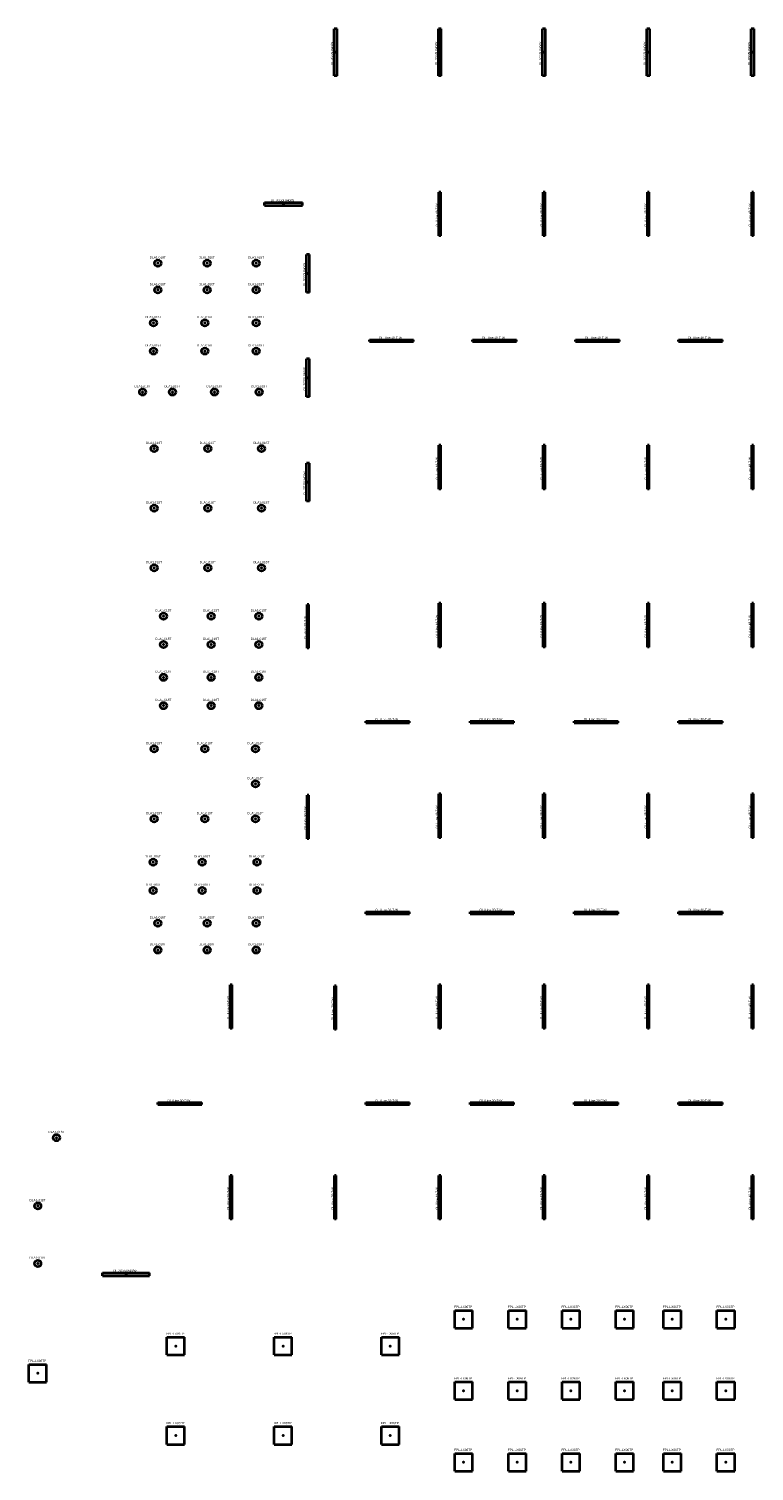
# Model space of a CAD drawing. Header units: millimetres. Extents: x 890656 to 1318430, y -176164 to -124367.
# Tile 2 of 10: x 915520 to 939865, y -176164 to -127764. Entities that reach past the tile are written whole.
import ezdxf
from ezdxf.enums import TextEntityAlignment as Align

# ---------------------------------------------------------------- set-up
doc = ezdxf.new("R2010")
doc.units = ezdxf.units.MM
for name, color, linetype, lineweight in [('BuildingDesign - Svítidla', 150, 'Continuous', 35), ('QL popis', 150, 'Continuous', 35), ('QL svítidla', 150, 'Continuous', 35)]:
    doc.layers.add(name, color=color, linetype=linetype, lineweight=lineweight)
doc.styles.get("Standard").update_dxf_attribs({"font": 'arial.ttf'})

# ---------------------------------------------------------------- blocks, each defined once
blk = doc.blocks.new('RECTANGLE')
at = {"layer": 'QL svítidla', "linetype": 'Continuous'}
for p, q in [((-5, 5), (5, 5)), ((-5, -5), (5, -5))]:
    blk.add_line(p, q, dxfattribs=at)
at = {"layer": 'QL svítidla'}
for p, q in [((-5, -5), (-5, 5)), ((5, -5), (5, 5))]:
    blk.add_line(p, q, dxfattribs=at)
blk.add_point((0, 0), dxfattribs=at)
at = {"layer": 'QL popis', "flags": 8}
blk.add_attdef('POPIS', text='', height=1, dxfattribs=at).set_placement((-0.25, 6), align=Align.BOTTOM_CENTER)
at = {"layer": 'QL popis', "linetype": 'Continuous', "flags": 1}
blk.add_attdef('SVITIDLO', (0, 0), '', height=2, dxfattribs=at)
blk = doc.blocks.new('CIRCLE')
at = {"layer": 'QL svítidla'}
blk.add_circle((0, 0), 5, dxfattribs=at)
blk.add_point((0, 0), dxfattribs=at)
at = {"layer": 'QL popis', "flags": 8}
blk.add_attdef('POPIS', text='', height=1, dxfattribs=at).set_placement((-0.25, 6), align=Align.BOTTOM_CENTER)
at = {"layer": 'QL popis', "linetype": 'Continuous', "flags": 1}
blk.add_attdef('SVITIDLO', (0, 0), '', height=2, dxfattribs=at)

msp = doc.modelspace()

# ---------------------------------------------------------------- block references
at = {"layer": 'BuildingDesign - Svítidla'}
ref = msp.add_blockref('RECTANGLE', (925815, -128551, 3900), dxfattribs=dict(at, xscale=157.5, yscale=10, rotation=89.99999999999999))
ref.add_attrib('POPIS', 'QL 2G55L840/W', dxfattribs={"layer": 'QL popis', "height": 75, "rotation": 90, "flags": 8}).set_placement((925755, -128591, 3900), align=Align.BOTTOM_CENTER)
ref = msp.add_blockref('RECTANGLE', (929315, -128551, 3900), dxfattribs=dict(at, xscale=157.5, yscale=10, rotation=89.99999999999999))
ref.add_attrib('POPIS', 'QL 2G55L840/W', dxfattribs={"layer": 'QL popis', "height": 75, "rotation": 90, "flags": 8}).set_placement((929255, -128591, 3900), align=Align.BOTTOM_CENTER)
ref = msp.add_blockref('RECTANGLE', (932815, -128551, 3900), dxfattribs=dict(at, xscale=157.5, yscale=10, rotation=89.99999999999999))
ref.add_attrib('POPIS', 'QL 2G55L840/W', dxfattribs={"layer": 'QL popis', "height": 75, "rotation": 90, "flags": 8}).set_placement((932755, -128591, 3900), align=Align.BOTTOM_CENTER)
ref = msp.add_blockref('RECTANGLE', (936315, -128551, 3900), dxfattribs=dict(at, xscale=157.5, yscale=10, rotation=89.99999999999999))
ref.add_attrib('POPIS', 'QL 2G55L840/W', dxfattribs={"layer": 'QL popis', "height": 75, "rotation": 90, "flags": 8}).set_placement((936255, -128591, 3900), align=Align.BOTTOM_CENTER)
ref = msp.add_blockref('RECTANGLE', (939815, -128551, 3900), dxfattribs=dict(at, xscale=157.5, yscale=10, rotation=89.99999999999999))
ref.add_attrib('POPIS', 'QL 2G55L840/W', dxfattribs={"layer": 'QL popis', "height": 75, "rotation": 90, "flags": 8}).set_placement((939755, -128591, 3900), align=Align.BOTTOM_CENTER)
ref = msp.add_blockref('RECTANGLE', (924065, -133639, 3970), dxfattribs=dict(at, xscale=128, yscale=10))
ref.add_attrib('POPIS', 'QL 2G30L840/W', dxfattribs={"layer": 'QL popis', "height": 75, "flags": 8}).set_placement((924033, -133579, 3970), align=Align.BOTTOM_CENTER)
ref = msp.add_blockref('RECTANGLE', (929315, -133976, 3900), dxfattribs=dict(at, xscale=147.2, yscale=6.2, rotation=89.99999999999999))
ref.add_attrib('POPIS', 'QL iLine 48-T-W', dxfattribs={"layer": 'QL popis', "height": 75, "rotation": 90, "flags": 8}).set_placement((929278, -134013, 3900), align=Align.BOTTOM_CENTER)
ref = msp.add_blockref('RECTANGLE', (932815, -133976, 3900), dxfattribs=dict(at, xscale=147.2, yscale=6.2, rotation=89.99999999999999))
ref.add_attrib('POPIS', 'QL iLine 48-T-W', dxfattribs={"layer": 'QL popis', "height": 75, "rotation": 90, "flags": 8}).set_placement((932778, -134013, 3900), align=Align.BOTTOM_CENTER)
ref = msp.add_blockref('RECTANGLE', (936315, -133976, 3900), dxfattribs=dict(at, xscale=147.2, yscale=6.2, rotation=89.99999999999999))
ref.add_attrib('POPIS', 'QL iLine 48-T-W', dxfattribs={"layer": 'QL popis', "height": 75, "rotation": 90, "flags": 8}).set_placement((936278, -134013, 3900), align=Align.BOTTOM_CENTER)
ref = msp.add_blockref('RECTANGLE', (939815, -133976, 3900), dxfattribs=dict(at, xscale=147.2, yscale=6.2, rotation=89.99999999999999))
ref.add_attrib('POPIS', 'QL iLine 48-T-W', dxfattribs={"layer": 'QL popis', "height": 75, "rotation": 90, "flags": 8}).set_placement((939778, -134013, 3900), align=Align.BOTTOM_CENTER)
ref = msp.add_blockref('CIRCLE', (919853, -135626, 4000), dxfattribs=dict(at, xscale=22, yscale=22))
ref.add_attrib('POPIS', 'DLA1-018T', dxfattribs={"layer": 'QL popis', "height": 75, "flags": 8}).set_placement((919847, -135494, 4000), align=Align.BOTTOM_CENTER)
ref = msp.add_blockref('CIRCLE', (921503, -135626, 4000), dxfattribs=dict(at, xscale=22, yscale=22))
ref.add_attrib('POPIS', 'DLA1-018T', dxfattribs={"layer": 'QL popis', "height": 75, "flags": 8}).set_placement((921497, -135494, 4000), align=Align.BOTTOM_CENTER)
ref = msp.add_blockref('CIRCLE', (923153, -135626, 4000), dxfattribs=dict(at, xscale=22, yscale=22))
ref.add_attrib('POPIS', 'DLA1-018T', dxfattribs={"layer": 'QL popis', "height": 75, "flags": 8}).set_placement((923147, -135494, 4000), align=Align.BOTTOM_CENTER)
ref = msp.add_blockref('RECTANGLE', (924890, -135976, 3970), dxfattribs=dict(at, xscale=128, yscale=10, rotation=89.99999999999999))
ref.add_attrib('POPIS', 'QL 2G30L840/W', dxfattribs={"layer": 'QL popis', "height": 75, "rotation": 90, "flags": 8}).set_placement((924830, -136008, 3970), align=Align.BOTTOM_CENTER)
ref = msp.add_blockref('CIRCLE', (919853, -136526, 4000), dxfattribs=dict(at, xscale=22, yscale=22))
ref.add_attrib('POPIS', 'DLA1-018T', dxfattribs={"layer": 'QL popis', "height": 75, "flags": 8}).set_placement((919847, -136394, 4000), align=Align.BOTTOM_CENTER)
ref = msp.add_blockref('CIRCLE', (921503, -136526, 4000), dxfattribs=dict(at, xscale=22, yscale=22))
ref.add_attrib('POPIS', 'DLA1-018T', dxfattribs={"layer": 'QL popis', "height": 75, "flags": 8}).set_placement((921497, -136394, 4000), align=Align.BOTTOM_CENTER)
ref = msp.add_blockref('CIRCLE', (923153, -136526, 4000), dxfattribs=dict(at, xscale=22, yscale=22))
ref.add_attrib('POPIS', 'DLA1-018T', dxfattribs={"layer": 'QL popis', "height": 75, "flags": 8}).set_placement((923147, -136394, 4000), align=Align.BOTTOM_CENTER)
ref = msp.add_blockref('CIRCLE', (919703, -137626, 4000), dxfattribs=dict(at, xscale=22, yscale=22))
ref.add_attrib('POPIS', 'DLA1-018T', dxfattribs={"layer": 'QL popis', "height": 75, "flags": 8}).set_placement((919697, -137494, 4000), align=Align.BOTTOM_CENTER)
ref = msp.add_blockref('CIRCLE', (921428, -137626, 4000), dxfattribs=dict(at, xscale=22, yscale=22))
ref.add_attrib('POPIS', 'DLA1-018T', dxfattribs={"layer": 'QL popis', "height": 75, "flags": 8}).set_placement((921422, -137494, 4000), align=Align.BOTTOM_CENTER)
ref = msp.add_blockref('CIRCLE', (923153, -137626, 4000), dxfattribs=dict(at, xscale=22, yscale=22))
ref.add_attrib('POPIS', 'DLA1-018T', dxfattribs={"layer": 'QL popis', "height": 75, "flags": 8}).set_placement((923147, -137494, 4000), align=Align.BOTTOM_CENTER)
ref = msp.add_blockref('CIRCLE', (919703, -138576, 4000), dxfattribs=dict(at, xscale=22, yscale=22))
ref.add_attrib('POPIS', 'DLA1-018T', dxfattribs={"layer": 'QL popis', "height": 75, "flags": 8}).set_placement((919697, -138444, 4000), align=Align.BOTTOM_CENTER)
ref = msp.add_blockref('CIRCLE', (921428, -138576, 4000), dxfattribs=dict(at, xscale=22, yscale=22))
ref.add_attrib('POPIS', 'DLA1-018T', dxfattribs={"layer": 'QL popis', "height": 75, "flags": 8}).set_placement((921422, -138444, 4000), align=Align.BOTTOM_CENTER)
ref = msp.add_blockref('CIRCLE', (923153, -138576, 4000), dxfattribs=dict(at, xscale=22, yscale=22))
ref.add_attrib('POPIS', 'DLA1-018T', dxfattribs={"layer": 'QL popis', "height": 75, "flags": 8}).set_placement((923147, -138444, 4000), align=Align.BOTTOM_CENTER)
ref = msp.add_blockref('RECTANGLE', (927694, -138226, 3900), dxfattribs=dict(at, xscale=147.2, yscale=6.2))
ref.add_attrib('POPIS', 'QL iLine 48-T-W', dxfattribs={"layer": 'QL popis', "height": 75, "flags": 8}).set_placement((927657, -138189, 3900), align=Align.BOTTOM_CENTER)
ref = msp.add_blockref('RECTANGLE', (931151, -138226, 3900), dxfattribs=dict(at, xscale=147.2, yscale=6.2))
ref.add_attrib('POPIS', 'QL iLine 48-T-W', dxfattribs={"layer": 'QL popis', "height": 75, "flags": 8}).set_placement((931114, -138189, 3900), align=Align.BOTTOM_CENTER)
ref = msp.add_blockref('RECTANGLE', (934608, -138226, 3900), dxfattribs=dict(at, xscale=147.2, yscale=6.2))
ref.add_attrib('POPIS', 'QL iLine 48-T-W', dxfattribs={"layer": 'QL popis', "height": 75, "flags": 8}).set_placement((934571, -138189, 3900), align=Align.BOTTOM_CENTER)
ref = msp.add_blockref('RECTANGLE', (938065, -138226, 3900), dxfattribs=dict(at, xscale=147.2, yscale=6.2))
ref.add_attrib('POPIS', 'QL iLine 48-T-W', dxfattribs={"layer": 'QL popis', "height": 75, "flags": 8}).set_placement((938029, -138189, 3900), align=Align.BOTTOM_CENTER)
ref = msp.add_blockref('RECTANGLE', (924890, -139476, 3970), dxfattribs=dict(at, xscale=128, yscale=10, rotation=89.99999999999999))
ref.add_attrib('POPIS', 'QL 2G30L840/W', dxfattribs={"layer": 'QL popis', "height": 75, "rotation": 90, "flags": 8}).set_placement((924830, -139508, 3970), align=Align.BOTTOM_CENTER)
ref = msp.add_blockref('CIRCLE', (919340, -139951, 4000), dxfattribs=dict(at, xscale=22, yscale=22))
ref.add_attrib('POPIS', 'DLA1-018T', dxfattribs={"layer": 'QL popis', "height": 75, "flags": 8}).set_placement((919335, -139819, 4000), align=Align.BOTTOM_CENTER)
ref = msp.add_blockref('CIRCLE', (920340, -139951, 4000), dxfattribs=dict(at, xscale=22, yscale=22))
ref.add_attrib('POPIS', 'DLA1-018T', dxfattribs={"layer": 'QL popis', "height": 75, "flags": 8}).set_placement((920335, -139819, 4000), align=Align.BOTTOM_CENTER)
ref = msp.add_blockref('CIRCLE', (921753, -139951, 4000), dxfattribs=dict(at, xscale=22, yscale=22))
ref.add_attrib('POPIS', 'DLA1-018T', dxfattribs={"layer": 'QL popis', "height": 75, "flags": 8}).set_placement((921747, -139819, 4000), align=Align.BOTTOM_CENTER)
ref = msp.add_blockref('CIRCLE', (923253, -139951, 4000), dxfattribs=dict(at, xscale=22, yscale=22))
ref.add_attrib('POPIS', 'DLA1-018T', dxfattribs={"layer": 'QL popis', "height": 75, "flags": 8}).set_placement((923247, -139819, 4000), align=Align.BOTTOM_CENTER)
ref = msp.add_blockref('CIRCLE', (919728, -141851, 4000), dxfattribs=dict(at, xscale=22, yscale=22))
ref.add_attrib('POPIS', 'DLA1-018T', dxfattribs={"layer": 'QL popis', "height": 75, "flags": 8}).set_placement((919722, -141719, 4000), align=Align.BOTTOM_CENTER)
ref = msp.add_blockref('CIRCLE', (921528, -141851, 4000), dxfattribs=dict(at, xscale=22, yscale=22))
ref.add_attrib('POPIS', 'DLA1-018T', dxfattribs={"layer": 'QL popis', "height": 75, "flags": 8}).set_placement((921522, -141719, 4000), align=Align.BOTTOM_CENTER)
ref = msp.add_blockref('CIRCLE', (923328, -141851, 4000), dxfattribs=dict(at, xscale=22, yscale=22))
ref.add_attrib('POPIS', 'DLA1-018T', dxfattribs={"layer": 'QL popis', "height": 75, "flags": 8}).set_placement((923322, -141719, 4000), align=Align.BOTTOM_CENTER)
ref = msp.add_blockref('RECTANGLE', (929315, -142476, 3900), dxfattribs=dict(at, xscale=147.2, yscale=6.2, rotation=89.99999999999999))
ref.add_attrib('POPIS', 'QL iLine 48-T-W', dxfattribs={"layer": 'QL popis', "height": 75, "rotation": 90, "flags": 8}).set_placement((929278, -142513, 3900), align=Align.BOTTOM_CENTER)
ref = msp.add_blockref('RECTANGLE', (932815, -142476, 3900), dxfattribs=dict(at, xscale=147.2, yscale=6.2, rotation=89.99999999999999))
ref.add_attrib('POPIS', 'QL iLine 48-T-W', dxfattribs={"layer": 'QL popis', "height": 75, "rotation": 90, "flags": 8}).set_placement((932778, -142513, 3900), align=Align.BOTTOM_CENTER)
ref = msp.add_blockref('RECTANGLE', (936315, -142476, 3900), dxfattribs=dict(at, xscale=147.2, yscale=6.2, rotation=89.99999999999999))
ref.add_attrib('POPIS', 'QL iLine 48-T-W', dxfattribs={"layer": 'QL popis', "height": 75, "rotation": 90, "flags": 8}).set_placement((936278, -142513, 3900), align=Align.BOTTOM_CENTER)
ref = msp.add_blockref('RECTANGLE', (939815, -142476, 3900), dxfattribs=dict(at, xscale=147.2, yscale=6.2, rotation=89.99999999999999))
ref.add_attrib('POPIS', 'QL iLine 48-T-W', dxfattribs={"layer": 'QL popis', "height": 75, "rotation": 90, "flags": 8}).set_placement((939778, -142513, 3900), align=Align.BOTTOM_CENTER)
ref = msp.add_blockref('RECTANGLE', (924890, -142976, 3970), dxfattribs=dict(at, xscale=128, yscale=10, rotation=89.99999999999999))
ref.add_attrib('POPIS', 'QL 2G30L840/W', dxfattribs={"layer": 'QL popis', "height": 75, "rotation": 90, "flags": 8}).set_placement((924830, -143008, 3970), align=Align.BOTTOM_CENTER)
ref = msp.add_blockref('CIRCLE', (919728, -143851, 4000), dxfattribs=dict(at, xscale=22, yscale=22))
ref.add_attrib('POPIS', 'DLA1-018T', dxfattribs={"layer": 'QL popis', "height": 75, "flags": 8}).set_placement((919722, -143719, 4000), align=Align.BOTTOM_CENTER)
ref = msp.add_blockref('CIRCLE', (921528, -143851, 4000), dxfattribs=dict(at, xscale=22, yscale=22))
ref.add_attrib('POPIS', 'DLA1-018T', dxfattribs={"layer": 'QL popis', "height": 75, "flags": 8}).set_placement((921522, -143719, 4000), align=Align.BOTTOM_CENTER)
ref = msp.add_blockref('CIRCLE', (923328, -143851, 4000), dxfattribs=dict(at, xscale=22, yscale=22))
ref.add_attrib('POPIS', 'DLA1-018T', dxfattribs={"layer": 'QL popis', "height": 75, "flags": 8}).set_placement((923322, -143719, 4000), align=Align.BOTTOM_CENTER)
ref = msp.add_blockref('CIRCLE', (919728, -145851, 4000), dxfattribs=dict(at, xscale=22, yscale=22))
ref.add_attrib('POPIS', 'DLA1-018T', dxfattribs={"layer": 'QL popis', "height": 75, "flags": 8}).set_placement((919722, -145719, 4000), align=Align.BOTTOM_CENTER)
ref = msp.add_blockref('CIRCLE', (921528, -145851, 4000), dxfattribs=dict(at, xscale=22, yscale=22))
ref.add_attrib('POPIS', 'DLA1-018T', dxfattribs={"layer": 'QL popis', "height": 75, "flags": 8}).set_placement((921522, -145719, 4000), align=Align.BOTTOM_CENTER)
ref = msp.add_blockref('CIRCLE', (923328, -145851, 4000), dxfattribs=dict(at, xscale=22, yscale=22))
ref.add_attrib('POPIS', 'DLA1-018T', dxfattribs={"layer": 'QL popis', "height": 75, "flags": 8}).set_placement((923322, -145719, 4000), align=Align.BOTTOM_CENTER)
ref = msp.add_blockref('RECTANGLE', (924890, -147813, 3970), dxfattribs=dict(at, xscale=147.2, yscale=6.2, rotation=90.0000000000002))
ref.add_attrib('POPIS', 'QL iLine 30-T-W', dxfattribs={"layer": 'QL popis', "height": 75, "rotation": 90, "flags": 8}).set_placement((924853, -147850, 3970), align=Align.BOTTOM_CENTER)
ref = msp.add_blockref('RECTANGLE', (929315, -147776, 3900), dxfattribs=dict(at, xscale=147.2, yscale=6.2, rotation=89.99999999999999))
ref.add_attrib('POPIS', 'QL iLine 48-T-W', dxfattribs={"layer": 'QL popis', "height": 75, "rotation": 90, "flags": 8}).set_placement((929278, -147813, 3900), align=Align.BOTTOM_CENTER)
ref = msp.add_blockref('RECTANGLE', (932815, -147776, 3900), dxfattribs=dict(at, xscale=147.2, yscale=6.2, rotation=89.99999999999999))
ref.add_attrib('POPIS', 'QL iLine 48-T-W', dxfattribs={"layer": 'QL popis', "height": 75, "rotation": 90, "flags": 8}).set_placement((932778, -147813, 3900), align=Align.BOTTOM_CENTER)
ref = msp.add_blockref('RECTANGLE', (936315, -147776, 3900), dxfattribs=dict(at, xscale=147.2, yscale=6.2, rotation=89.99999999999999))
ref.add_attrib('POPIS', 'QL iLine 48-T-W', dxfattribs={"layer": 'QL popis', "height": 75, "rotation": 90, "flags": 8}).set_placement((936278, -147813, 3900), align=Align.BOTTOM_CENTER)
ref = msp.add_blockref('RECTANGLE', (939815, -147776, 3900), dxfattribs=dict(at, xscale=147.2, yscale=6.2, rotation=89.99999999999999))
ref.add_attrib('POPIS', 'QL iLine 48-T-W', dxfattribs={"layer": 'QL popis', "height": 75, "rotation": 90, "flags": 8}).set_placement((939778, -147813, 3900), align=Align.BOTTOM_CENTER)
ref = msp.add_blockref('CIRCLE', (920040, -147476, 4000), dxfattribs=dict(at, xscale=22, yscale=22))
ref.add_attrib('POPIS', 'DLA1-018T', dxfattribs={"layer": 'QL popis', "height": 75, "flags": 8}).set_placement((920035, -147344, 4000), align=Align.BOTTOM_CENTER)
ref = msp.add_blockref('CIRCLE', (921640, -147476, 4000), dxfattribs=dict(at, xscale=22, yscale=22))
ref.add_attrib('POPIS', 'DLA1-018T', dxfattribs={"layer": 'QL popis', "height": 75, "flags": 8}).set_placement((921635, -147344, 4000), align=Align.BOTTOM_CENTER)
ref = msp.add_blockref('CIRCLE', (923240, -147476, 4000), dxfattribs=dict(at, xscale=22, yscale=22))
ref.add_attrib('POPIS', 'DLA1-018T', dxfattribs={"layer": 'QL popis', "height": 75, "flags": 8}).set_placement((923235, -147344, 4000), align=Align.BOTTOM_CENTER)
ref = msp.add_blockref('CIRCLE', (920040, -148426, 4000), dxfattribs=dict(at, xscale=22, yscale=22))
ref.add_attrib('POPIS', 'DLA1-018T', dxfattribs={"layer": 'QL popis', "height": 75, "flags": 8}).set_placement((920035, -148294, 4000), align=Align.BOTTOM_CENTER)
ref = msp.add_blockref('CIRCLE', (921640, -148426, 4000), dxfattribs=dict(at, xscale=22, yscale=22))
ref.add_attrib('POPIS', 'DLA1-018T', dxfattribs={"layer": 'QL popis', "height": 75, "flags": 8}).set_placement((921635, -148294, 4000), align=Align.BOTTOM_CENTER)
ref = msp.add_blockref('CIRCLE', (923240, -148426, 4000), dxfattribs=dict(at, xscale=22, yscale=22))
ref.add_attrib('POPIS', 'DLA1-018T', dxfattribs={"layer": 'QL popis', "height": 75, "flags": 8}).set_placement((923235, -148294, 4000), align=Align.BOTTOM_CENTER)
ref = msp.add_blockref('CIRCLE', (920040, -149526, 4000), dxfattribs=dict(at, xscale=22, yscale=22))
ref.add_attrib('POPIS', 'DLA1-018T', dxfattribs={"layer": 'QL popis', "height": 75, "flags": 8}).set_placement((920035, -149394, 4000), align=Align.BOTTOM_CENTER)
ref = msp.add_blockref('CIRCLE', (921640, -149526, 4000), dxfattribs=dict(at, xscale=22, yscale=22))
ref.add_attrib('POPIS', 'DLA1-018T', dxfattribs={"layer": 'QL popis', "height": 75, "flags": 8}).set_placement((921635, -149394, 4000), align=Align.BOTTOM_CENTER)
ref = msp.add_blockref('CIRCLE', (923240, -149526, 4000), dxfattribs=dict(at, xscale=22, yscale=22))
ref.add_attrib('POPIS', 'DLA1-018T', dxfattribs={"layer": 'QL popis', "height": 75, "flags": 8}).set_placement((923235, -149394, 4000), align=Align.BOTTOM_CENTER)
ref = msp.add_blockref('CIRCLE', (920040, -150476, 4000), dxfattribs=dict(at, xscale=22, yscale=22))
ref.add_attrib('POPIS', 'DLA1-018T', dxfattribs={"layer": 'QL popis', "height": 75, "flags": 8}).set_placement((920035, -150344, 4000), align=Align.BOTTOM_CENTER)
ref = msp.add_blockref('CIRCLE', (921640, -150476, 4000), dxfattribs=dict(at, xscale=22, yscale=22))
ref.add_attrib('POPIS', 'DLA1-018T', dxfattribs={"layer": 'QL popis', "height": 75, "flags": 8}).set_placement((921635, -150344, 4000), align=Align.BOTTOM_CENTER)
ref = msp.add_blockref('CIRCLE', (923240, -150476, 4000), dxfattribs=dict(at, xscale=22, yscale=22))
ref.add_attrib('POPIS', 'DLA1-018T', dxfattribs={"layer": 'QL popis', "height": 75, "flags": 8}).set_placement((923235, -150344, 4000), align=Align.BOTTOM_CENTER)
ref = msp.add_blockref('RECTANGLE', (927565, -151026, 3900), dxfattribs=dict(at, xscale=147.2, yscale=6.2))
ref.add_attrib('POPIS', 'QL iLine 30-T-W', dxfattribs={"layer": 'QL popis', "height": 75, "flags": 8}).set_placement((927529, -150989, 3900), align=Align.BOTTOM_CENTER)
ref = msp.add_blockref('RECTANGLE', (931065, -151026, 3900), dxfattribs=dict(at, xscale=147.2, yscale=6.2))
ref.add_attrib('POPIS', 'QL iLine 30-T-W', dxfattribs={"layer": 'QL popis', "height": 75, "flags": 8}).set_placement((931029, -150989, 3900), align=Align.BOTTOM_CENTER)
ref = msp.add_blockref('RECTANGLE', (934565, -151026, 3900), dxfattribs=dict(at, xscale=147.2, yscale=6.2))
ref.add_attrib('POPIS', 'QL iLine 30-T-W', dxfattribs={"layer": 'QL popis', "height": 75, "flags": 8}).set_placement((934529, -150989, 3900), align=Align.BOTTOM_CENTER)
ref = msp.add_blockref('RECTANGLE', (938065, -151026, 3900), dxfattribs=dict(at, xscale=147.2, yscale=6.2))
ref.add_attrib('POPIS', 'QL iLine 30-T-W', dxfattribs={"layer": 'QL popis', "height": 75, "flags": 8}).set_placement((938029, -150989, 3900), align=Align.BOTTOM_CENTER)
ref = msp.add_blockref('CIRCLE', (919728, -151926, 4000), dxfattribs=dict(at, xscale=22, yscale=22))
ref.add_attrib('POPIS', 'DLA1-018T', dxfattribs={"layer": 'QL popis', "height": 75, "flags": 8}).set_placement((919722, -151794, 4000), align=Align.BOTTOM_CENTER)
ref = msp.add_blockref('CIRCLE', (921428, -151926, 4000), dxfattribs=dict(at, xscale=22, yscale=22))
ref.add_attrib('POPIS', 'DLA1-018T', dxfattribs={"layer": 'QL popis', "height": 75, "flags": 8}).set_placement((921422, -151794, 4000), align=Align.BOTTOM_CENTER)
ref = msp.add_blockref('CIRCLE', (923128, -151926, 4000), dxfattribs=dict(at, xscale=22, yscale=22))
ref.add_attrib('POPIS', 'DLA1-018T', dxfattribs={"layer": 'QL popis', "height": 75, "flags": 8}).set_placement((923122, -151794, 4000), align=Align.BOTTOM_CENTER)
ref = msp.add_blockref('CIRCLE', (923128, -153101, 4000), dxfattribs=dict(at, xscale=22, yscale=22))
ref.add_attrib('POPIS', 'DLA1-018T', dxfattribs={"layer": 'QL popis', "height": 75, "flags": 8}).set_placement((923122, -152969, 4000), align=Align.BOTTOM_CENTER)
ref = msp.add_blockref('RECTANGLE', (924890, -154213, 3970), dxfattribs=dict(at, xscale=147.2, yscale=6.2, rotation=90.0000000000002))
ref.add_attrib('POPIS', 'QL iLine 30-T-W', dxfattribs={"layer": 'QL popis', "height": 75, "rotation": 90, "flags": 8}).set_placement((924853, -154250, 3970), align=Align.BOTTOM_CENTER)
ref = msp.add_blockref('RECTANGLE', (929315, -154176, 3900), dxfattribs=dict(at, xscale=147.2, yscale=6.2, rotation=89.99999999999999))
ref.add_attrib('POPIS', 'QL iLine 48-T-W', dxfattribs={"layer": 'QL popis', "height": 75, "rotation": 90, "flags": 8}).set_placement((929278, -154213, 3900), align=Align.BOTTOM_CENTER)
ref = msp.add_blockref('RECTANGLE', (932815, -154176, 3900), dxfattribs=dict(at, xscale=147.2, yscale=6.2, rotation=89.99999999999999))
ref.add_attrib('POPIS', 'QL iLine 48-T-W', dxfattribs={"layer": 'QL popis', "height": 75, "rotation": 90, "flags": 8}).set_placement((932778, -154213, 3900), align=Align.BOTTOM_CENTER)
ref = msp.add_blockref('RECTANGLE', (936315, -154176, 3900), dxfattribs=dict(at, xscale=147.2, yscale=6.2, rotation=89.99999999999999))
ref.add_attrib('POPIS', 'QL iLine 48-T-W', dxfattribs={"layer": 'QL popis', "height": 75, "rotation": 90, "flags": 8}).set_placement((936278, -154213, 3900), align=Align.BOTTOM_CENTER)
ref = msp.add_blockref('RECTANGLE', (939815, -154176, 3900), dxfattribs=dict(at, xscale=147.2, yscale=6.2, rotation=89.99999999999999))
ref.add_attrib('POPIS', 'QL iLine 48-T-W', dxfattribs={"layer": 'QL popis', "height": 75, "rotation": 90, "flags": 8}).set_placement((939778, -154213, 3900), align=Align.BOTTOM_CENTER)
ref = msp.add_blockref('CIRCLE', (919728, -154276, 4000), dxfattribs=dict(at, xscale=22, yscale=22))
ref.add_attrib('POPIS', 'DLA1-018T', dxfattribs={"layer": 'QL popis', "height": 75, "flags": 8}).set_placement((919722, -154144, 4000), align=Align.BOTTOM_CENTER)
ref = msp.add_blockref('CIRCLE', (921428, -154276, 4000), dxfattribs=dict(at, xscale=22, yscale=22))
ref.add_attrib('POPIS', 'DLA1-018T', dxfattribs={"layer": 'QL popis', "height": 75, "flags": 8}).set_placement((921422, -154144, 4000), align=Align.BOTTOM_CENTER)
ref = msp.add_blockref('CIRCLE', (923128, -154276, 4000), dxfattribs=dict(at, xscale=22, yscale=22))
ref.add_attrib('POPIS', 'DLA1-018T', dxfattribs={"layer": 'QL popis', "height": 75, "flags": 8}).set_placement((923122, -154144, 4000), align=Align.BOTTOM_CENTER)
ref = msp.add_blockref('CIRCLE', (919690, -155726, 4000), dxfattribs=dict(at, xscale=22, yscale=22))
ref.add_attrib('POPIS', 'DLA1-018T', dxfattribs={"layer": 'QL popis', "height": 75, "flags": 8}).set_placement((919685, -155594, 4000), align=Align.BOTTOM_CENTER)
ref = msp.add_blockref('CIRCLE', (921340, -155726, 4000), dxfattribs=dict(at, xscale=22, yscale=22))
ref.add_attrib('POPIS', 'DLA1-018T', dxfattribs={"layer": 'QL popis', "height": 75, "flags": 8}).set_placement((921335, -155594, 4000), align=Align.BOTTOM_CENTER)
ref = msp.add_blockref('CIRCLE', (923178, -155726, 4000), dxfattribs=dict(at, xscale=22, yscale=22))
ref.add_attrib('POPIS', 'DLA1-018T', dxfattribs={"layer": 'QL popis', "height": 75, "flags": 8}).set_placement((923172, -155594, 4000), align=Align.BOTTOM_CENTER)
ref = msp.add_blockref('CIRCLE', (919690, -156676, 4000), dxfattribs=dict(at, xscale=22, yscale=22))
ref.add_attrib('POPIS', 'DLA1-018T', dxfattribs={"layer": 'QL popis', "height": 75, "flags": 8}).set_placement((919685, -156544, 4000), align=Align.BOTTOM_CENTER)
ref = msp.add_blockref('CIRCLE', (921340, -156676, 4000), dxfattribs=dict(at, xscale=22, yscale=22))
ref.add_attrib('POPIS', 'DLA1-018T', dxfattribs={"layer": 'QL popis', "height": 75, "flags": 8}).set_placement((921335, -156544, 4000), align=Align.BOTTOM_CENTER)
ref = msp.add_blockref('CIRCLE', (923178, -156676, 4000), dxfattribs=dict(at, xscale=22, yscale=22))
ref.add_attrib('POPIS', 'DLA1-018T', dxfattribs={"layer": 'QL popis', "height": 75, "flags": 8}).set_placement((923172, -156544, 4000), align=Align.BOTTOM_CENTER)
ref = msp.add_blockref('RECTANGLE', (927565, -157426, 3900), dxfattribs=dict(at, xscale=147.2, yscale=6.2))
ref.add_attrib('POPIS', 'QL iLine 30-T-W', dxfattribs={"layer": 'QL popis', "height": 75, "flags": 8}).set_placement((927529, -157389, 3900), align=Align.BOTTOM_CENTER)
ref = msp.add_blockref('RECTANGLE', (931065, -157426, 3900), dxfattribs=dict(at, xscale=147.2, yscale=6.2))
ref.add_attrib('POPIS', 'QL iLine 30-T-W', dxfattribs={"layer": 'QL popis', "height": 75, "flags": 8}).set_placement((931029, -157389, 3900), align=Align.BOTTOM_CENTER)
ref = msp.add_blockref('RECTANGLE', (934565, -157426, 3900), dxfattribs=dict(at, xscale=147.2, yscale=6.2))
ref.add_attrib('POPIS', 'QL iLine 30-T-W', dxfattribs={"layer": 'QL popis', "height": 75, "flags": 8}).set_placement((934529, -157389, 3900), align=Align.BOTTOM_CENTER)
ref = msp.add_blockref('RECTANGLE', (938065, -157426, 3900), dxfattribs=dict(at, xscale=147.2, yscale=6.2))
ref.add_attrib('POPIS', 'QL iLine 30-T-W', dxfattribs={"layer": 'QL popis', "height": 75, "flags": 8}).set_placement((938029, -157389, 3900), align=Align.BOTTOM_CENTER)
ref = msp.add_blockref('CIRCLE', (919853, -157776, 4000), dxfattribs=dict(at, xscale=22, yscale=22))
ref.add_attrib('POPIS', 'DLA1-018T', dxfattribs={"layer": 'QL popis', "height": 75, "flags": 8}).set_placement((919847, -157644, 4000), align=Align.BOTTOM_CENTER)
ref = msp.add_blockref('CIRCLE', (921503, -157776, 4000), dxfattribs=dict(at, xscale=22, yscale=22))
ref.add_attrib('POPIS', 'DLA1-018T', dxfattribs={"layer": 'QL popis', "height": 75, "flags": 8}).set_placement((921497, -157644, 4000), align=Align.BOTTOM_CENTER)
ref = msp.add_blockref('CIRCLE', (923153, -157776, 4000), dxfattribs=dict(at, xscale=22, yscale=22))
ref.add_attrib('POPIS', 'DLA1-018T', dxfattribs={"layer": 'QL popis', "height": 75, "flags": 8}).set_placement((923147, -157644, 4000), align=Align.BOTTOM_CENTER)
ref = msp.add_blockref('CIRCLE', (919853, -158676, 4000), dxfattribs=dict(at, xscale=22, yscale=22))
ref.add_attrib('POPIS', 'DLA1-018T', dxfattribs={"layer": 'QL popis', "height": 75, "flags": 8}).set_placement((919847, -158544, 4000), align=Align.BOTTOM_CENTER)
ref = msp.add_blockref('CIRCLE', (921503, -158676, 4000), dxfattribs=dict(at, xscale=22, yscale=22))
ref.add_attrib('POPIS', 'DLA1-018T', dxfattribs={"layer": 'QL popis', "height": 75, "flags": 8}).set_placement((921497, -158544, 4000), align=Align.BOTTOM_CENTER)
ref = msp.add_blockref('CIRCLE', (923153, -158676, 4000), dxfattribs=dict(at, xscale=22, yscale=22))
ref.add_attrib('POPIS', 'DLA1-018T', dxfattribs={"layer": 'QL popis', "height": 75, "flags": 8}).set_placement((923147, -158544, 4000), align=Align.BOTTOM_CENTER)
ref = msp.add_blockref('RECTANGLE', (922310, -160576, 4000), dxfattribs=dict(at, xscale=147.2, yscale=6.2, rotation=90.0000000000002))
ref.add_attrib('POPIS', 'QL iLine 30-T-W', dxfattribs={"layer": 'QL popis', "height": 75, "rotation": 90, "flags": 8}).set_placement((922273, -160613, 4000), align=Align.BOTTOM_CENTER)
ref = msp.add_blockref('RECTANGLE', (925810, -160613, 4000), dxfattribs=dict(at, xscale=147.2, yscale=6.2, rotation=90.0000000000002))
ref.add_attrib('POPIS', 'QL iLine 30-T-W', dxfattribs={"layer": 'QL popis', "height": 75, "rotation": 90, "flags": 8}).set_placement((925773, -160650, 4000), align=Align.BOTTOM_CENTER)
ref = msp.add_blockref('RECTANGLE', (929315, -160576, 3900), dxfattribs=dict(at, xscale=147.2, yscale=6.2, rotation=89.99999999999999))
ref.add_attrib('POPIS', 'QL iLine 48-T-W', dxfattribs={"layer": 'QL popis', "height": 75, "rotation": 90, "flags": 8}).set_placement((929278, -160613, 3900), align=Align.BOTTOM_CENTER)
ref = msp.add_blockref('RECTANGLE', (932815, -160576, 3900), dxfattribs=dict(at, xscale=147.2, yscale=6.2, rotation=89.99999999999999))
ref.add_attrib('POPIS', 'QL iLine 48-T-W', dxfattribs={"layer": 'QL popis', "height": 75, "rotation": 90, "flags": 8}).set_placement((932778, -160613, 3900), align=Align.BOTTOM_CENTER)
ref = msp.add_blockref('RECTANGLE', (936315, -160576, 3900), dxfattribs=dict(at, xscale=147.2, yscale=6.2, rotation=89.99999999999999))
ref.add_attrib('POPIS', 'QL iLine 48-T-W', dxfattribs={"layer": 'QL popis', "height": 75, "rotation": 90, "flags": 8}).set_placement((936278, -160613, 3900), align=Align.BOTTOM_CENTER)
ref = msp.add_blockref('RECTANGLE', (939815, -160576, 3900), dxfattribs=dict(at, xscale=147.2, yscale=6.2, rotation=89.99999999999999))
ref.add_attrib('POPIS', 'QL iLine 48-T-W', dxfattribs={"layer": 'QL popis', "height": 75, "rotation": 90, "flags": 8}).set_placement((939778, -160613, 3900), align=Align.BOTTOM_CENTER)
ref = msp.add_blockref('RECTANGLE', (920590, -163826, 2000), dxfattribs=dict(at, xscale=147.2, yscale=6.2))
ref.add_attrib('POPIS', 'QL iLine 30-T-W', dxfattribs={"layer": 'QL popis', "height": 75, "flags": 8}).set_placement((920554, -163789, 2000), align=Align.BOTTOM_CENTER)
ref = msp.add_blockref('RECTANGLE', (927565, -163826, 3900), dxfattribs=dict(at, xscale=147.2, yscale=6.2))
ref.add_attrib('POPIS', 'QL iLine 30-T-W', dxfattribs={"layer": 'QL popis', "height": 75, "flags": 8}).set_placement((927529, -163789, 3900), align=Align.BOTTOM_CENTER)
ref = msp.add_blockref('RECTANGLE', (931065, -163826, 3900), dxfattribs=dict(at, xscale=147.2, yscale=6.2))
ref.add_attrib('POPIS', 'QL iLine 30-T-W', dxfattribs={"layer": 'QL popis', "height": 75, "flags": 8}).set_placement((931029, -163789, 3900), align=Align.BOTTOM_CENTER)
ref = msp.add_blockref('RECTANGLE', (934565, -163826, 3900), dxfattribs=dict(at, xscale=147.2, yscale=6.2))
ref.add_attrib('POPIS', 'QL iLine 30-T-W', dxfattribs={"layer": 'QL popis', "height": 75, "flags": 8}).set_placement((934529, -163789, 3900), align=Align.BOTTOM_CENTER)
ref = msp.add_blockref('RECTANGLE', (938065, -163826, 3900), dxfattribs=dict(at, xscale=147.2, yscale=6.2))
ref.add_attrib('POPIS', 'QL iLine 30-T-W', dxfattribs={"layer": 'QL popis', "height": 75, "flags": 8}).set_placement((938029, -163789, 3900), align=Align.BOTTOM_CENTER)
ref = msp.add_blockref('CIRCLE', (916450, -164974, 2850), dxfattribs=dict(at, xscale=22, yscale=22))
ref.add_attrib('POPIS', 'DLA1-018T', dxfattribs={"layer": 'QL popis', "height": 75, "flags": 8}).set_placement((916445, -164842, 2850), align=Align.BOTTOM_CENTER)
ref = msp.add_blockref('RECTANGLE', (922310, -166976, 4000), dxfattribs=dict(at, xscale=147.2, yscale=6.2, rotation=90.0000000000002))
ref.add_attrib('POPIS', 'QL iLine 30-T-W', dxfattribs={"layer": 'QL popis', "height": 75, "rotation": 90, "flags": 8}).set_placement((922273, -167013, 4000), align=Align.BOTTOM_CENTER)
ref = msp.add_blockref('RECTANGLE', (925810, -166976, 4000), dxfattribs=dict(at, xscale=147.2, yscale=6.2, rotation=90.0000000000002))
ref.add_attrib('POPIS', 'QL iLine 30-T-W', dxfattribs={"layer": 'QL popis', "height": 75, "rotation": 90, "flags": 8}).set_placement((925773, -167013, 4000), align=Align.BOTTOM_CENTER)
ref = msp.add_blockref('RECTANGLE', (929315, -166976, 3900), dxfattribs=dict(at, xscale=147.2, yscale=6.2, rotation=89.99999999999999))
ref.add_attrib('POPIS', 'QL iLine 48-T-W', dxfattribs={"layer": 'QL popis', "height": 75, "rotation": 90, "flags": 8}).set_placement((929278, -167013, 3900), align=Align.BOTTOM_CENTER)
ref = msp.add_blockref('RECTANGLE', (932815, -166976, 3900), dxfattribs=dict(at, xscale=147.2, yscale=6.2, rotation=89.99999999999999))
ref.add_attrib('POPIS', 'QL iLine 48-T-W', dxfattribs={"layer": 'QL popis', "height": 75, "rotation": 90, "flags": 8}).set_placement((932778, -167013, 3900), align=Align.BOTTOM_CENTER)
ref = msp.add_blockref('RECTANGLE', (936315, -166976, 3900), dxfattribs=dict(at, xscale=147.2, yscale=6.2, rotation=89.99999999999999))
ref.add_attrib('POPIS', 'QL iLine 48-T-W', dxfattribs={"layer": 'QL popis', "height": 75, "rotation": 90, "flags": 8}).set_placement((936278, -167013, 3900), align=Align.BOTTOM_CENTER)
ref = msp.add_blockref('RECTANGLE', (939815, -166976, 3900), dxfattribs=dict(at, xscale=147.2, yscale=6.2, rotation=89.99999999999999))
ref.add_attrib('POPIS', 'QL iLine 48-T-W', dxfattribs={"layer": 'QL popis', "height": 75, "rotation": 90, "flags": 8}).set_placement((939778, -167013, 3900), align=Align.BOTTOM_CENTER)
ref = msp.add_blockref('CIRCLE', (915818, -167265, 2850), dxfattribs=dict(at, xscale=22, yscale=22))
ref.add_attrib('POPIS', 'DLA1-018T', dxfattribs={"layer": 'QL popis', "height": 75, "flags": 8}).set_placement((915812, -167133, 2850), align=Align.BOTTOM_CENTER)
ref = msp.add_blockref('CIRCLE', (915818, -169193, 2850), dxfattribs=dict(at, xscale=22, yscale=22))
ref.add_attrib('POPIS', 'DLA1-018T', dxfattribs={"layer": 'QL popis', "height": 75, "flags": 8}).set_placement((915812, -169061, 2850), align=Align.BOTTOM_CENTER)
ref = msp.add_blockref('RECTANGLE', (918782, -169556, 3910), dxfattribs=dict(at, xscale=157.5, yscale=10, rotation=359.9202189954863))
ref.add_attrib('POPIS', 'QL 2G55L840/W', dxfattribs={"layer": 'QL popis', "height": 75, "rotation": 359.9202, "flags": 8}).set_placement((918743, -169496, 3910), align=Align.BOTTOM_CENTER)
ref = msp.add_blockref('RECTANGLE', (930115, -171067, 3900), dxfattribs=dict(at, xscale=59.5, yscale=59.5))
ref.add_attrib('POPIS', 'FPL-LX06TP', dxfattribs={"layer": 'QL popis', "height": 75, "flags": 8}).set_placement((930101, -170710, 3900), align=Align.BOTTOM_CENTER)
ref = msp.add_blockref('RECTANGLE', (931915, -171067, 3900), dxfattribs=dict(at, xscale=59.5, yscale=59.5))
ref.add_attrib('POPIS', 'FPL-LX06TP', dxfattribs={"layer": 'QL popis', "height": 75, "flags": 8}).set_placement((931901, -170710, 3900), align=Align.BOTTOM_CENTER)
ref = msp.add_blockref('RECTANGLE', (933715, -171067, 3900), dxfattribs=dict(at, xscale=59.5, yscale=59.5))
ref.add_attrib('POPIS', 'FPL-LX06TP', dxfattribs={"layer": 'QL popis', "height": 75, "flags": 8}).set_placement((933701, -170710, 3900), align=Align.BOTTOM_CENTER)
ref = msp.add_blockref('RECTANGLE', (935515, -171067, 3900), dxfattribs=dict(at, xscale=59.5, yscale=59.5))
ref.add_attrib('POPIS', 'FPL-LX06TP', dxfattribs={"layer": 'QL popis', "height": 75, "flags": 8}).set_placement((935501, -170710, 3900), align=Align.BOTTOM_CENTER)
ref = msp.add_blockref('RECTANGLE', (937115, -171067, 3900), dxfattribs=dict(at, xscale=59.5, yscale=59.5))
ref.add_attrib('POPIS', 'FPL-LX06TP', dxfattribs={"layer": 'QL popis', "height": 75, "flags": 8}).set_placement((937101, -170710, 3900), align=Align.BOTTOM_CENTER)
ref = msp.add_blockref('RECTANGLE', (938915, -171067, 3900), dxfattribs=dict(at, xscale=59.5, yscale=59.5))
ref.add_attrib('POPIS', 'FPL-LX06TP', dxfattribs={"layer": 'QL popis', "height": 75, "flags": 8}).set_placement((938901, -170710, 3900), align=Align.BOTTOM_CENTER)
ref = msp.add_blockref('RECTANGLE', (920453, -171967, 4000), dxfattribs=dict(at, xscale=59.5, yscale=59.5))
ref.add_attrib('POPIS', 'FPL-LX06TP', dxfattribs={"layer": 'QL popis', "height": 75, "flags": 8}).set_placement((920438, -171610, 4000), align=Align.BOTTOM_CENTER)
ref = msp.add_blockref('RECTANGLE', (924053, -171967, 4000), dxfattribs=dict(at, xscale=59.5, yscale=59.5))
ref.add_attrib('POPIS', 'FPL-LX06TP', dxfattribs={"layer": 'QL popis', "height": 75, "flags": 8}).set_placement((924038, -171610, 4000), align=Align.BOTTOM_CENTER)
ref = msp.add_blockref('RECTANGLE', (927653, -171967, 4000), dxfattribs=dict(at, xscale=59.5, yscale=59.5))
ref.add_attrib('POPIS', 'FPL-LX06TP', dxfattribs={"layer": 'QL popis', "height": 75, "flags": 8}).set_placement((927638, -171610, 4000), align=Align.BOTTOM_CENTER)
ref = msp.add_blockref('RECTANGLE', (915818, -172881, 2850), dxfattribs=dict(at, xscale=59.5, yscale=59.5))
ref.add_attrib('POPIS', 'FPL-LX06TP', dxfattribs={"layer": 'QL popis', "height": 75, "flags": 8}).set_placement((915803, -172524, 2850), align=Align.BOTTOM_CENTER)
ref = msp.add_blockref('RECTANGLE', (930115, -173467, 3900), dxfattribs=dict(at, xscale=59.5, yscale=59.5))
ref.add_attrib('POPIS', 'FPL-LX06TP', dxfattribs={"layer": 'QL popis', "height": 75, "flags": 8}).set_placement((930101, -173110, 3900), align=Align.BOTTOM_CENTER)
ref = msp.add_blockref('RECTANGLE', (931915, -173467, 3900), dxfattribs=dict(at, xscale=59.5, yscale=59.5))
ref.add_attrib('POPIS', 'FPL-LX06TP', dxfattribs={"layer": 'QL popis', "height": 75, "flags": 8}).set_placement((931901, -173110, 3900), align=Align.BOTTOM_CENTER)
ref = msp.add_blockref('RECTANGLE', (933715, -173467, 3900), dxfattribs=dict(at, xscale=59.5, yscale=59.5))
ref.add_attrib('POPIS', 'FPL-LX06TP', dxfattribs={"layer": 'QL popis', "height": 75, "flags": 8}).set_placement((933701, -173110, 3900), align=Align.BOTTOM_CENTER)
ref = msp.add_blockref('RECTANGLE', (935515, -173467, 3900), dxfattribs=dict(at, xscale=59.5, yscale=59.5))
ref.add_attrib('POPIS', 'FPL-LX06TP', dxfattribs={"layer": 'QL popis', "height": 75, "flags": 8}).set_placement((935501, -173110, 3900), align=Align.BOTTOM_CENTER)
ref = msp.add_blockref('RECTANGLE', (937115, -173467, 3900), dxfattribs=dict(at, xscale=59.5, yscale=59.5))
ref.add_attrib('POPIS', 'FPL-LX06TP', dxfattribs={"layer": 'QL popis', "height": 75, "flags": 8}).set_placement((937101, -173110, 3900), align=Align.BOTTOM_CENTER)
ref = msp.add_blockref('RECTANGLE', (938915, -173467, 3900), dxfattribs=dict(at, xscale=59.5, yscale=59.5))
ref.add_attrib('POPIS', 'FPL-LX06TP', dxfattribs={"layer": 'QL popis', "height": 75, "flags": 8}).set_placement((938901, -173110, 3900), align=Align.BOTTOM_CENTER)
ref = msp.add_blockref('RECTANGLE', (920453, -174967, 4000), dxfattribs=dict(at, xscale=59.5, yscale=59.5))
ref.add_attrib('POPIS', 'FPL-LX06TP', dxfattribs={"layer": 'QL popis', "height": 75, "flags": 8}).set_placement((920438, -174610, 4000), align=Align.BOTTOM_CENTER)
ref = msp.add_blockref('RECTANGLE', (924053, -174967, 4000), dxfattribs=dict(at, xscale=59.5, yscale=59.5))
ref.add_attrib('POPIS', 'FPL-LX06TP', dxfattribs={"layer": 'QL popis', "height": 75, "flags": 8}).set_placement((924038, -174610, 4000), align=Align.BOTTOM_CENTER)
ref = msp.add_blockref('RECTANGLE', (927653, -174967, 4000), dxfattribs=dict(at, xscale=59.5, yscale=59.5))
ref.add_attrib('POPIS', 'FPL-LX06TP', dxfattribs={"layer": 'QL popis', "height": 75, "flags": 8}).set_placement((927638, -174610, 4000), align=Align.BOTTOM_CENTER)
ref = msp.add_blockref('RECTANGLE', (930115, -175867, 3900), dxfattribs=dict(at, xscale=59.5, yscale=59.5))
ref.add_attrib('POPIS', 'FPL-LX06TP', dxfattribs={"layer": 'QL popis', "height": 75, "flags": 8}).set_placement((930101, -175510, 3900), align=Align.BOTTOM_CENTER)
ref = msp.add_blockref('RECTANGLE', (931915, -175867, 3900), dxfattribs=dict(at, xscale=59.5, yscale=59.5))
ref.add_attrib('POPIS', 'FPL-LX06TP', dxfattribs={"layer": 'QL popis', "height": 75, "flags": 8}).set_placement((931901, -175510, 3900), align=Align.BOTTOM_CENTER)
ref = msp.add_blockref('RECTANGLE', (933715, -175867, 3900), dxfattribs=dict(at, xscale=59.5, yscale=59.5))
ref.add_attrib('POPIS', 'FPL-LX06TP', dxfattribs={"layer": 'QL popis', "height": 75, "flags": 8}).set_placement((933701, -175510, 3900), align=Align.BOTTOM_CENTER)
ref = msp.add_blockref('RECTANGLE', (935515, -175867, 3900), dxfattribs=dict(at, xscale=59.5, yscale=59.5))
ref.add_attrib('POPIS', 'FPL-LX06TP', dxfattribs={"layer": 'QL popis', "height": 75, "flags": 8}).set_placement((935501, -175510, 3900), align=Align.BOTTOM_CENTER)
ref = msp.add_blockref('RECTANGLE', (937115, -175867, 3900), dxfattribs=dict(at, xscale=59.5, yscale=59.5))
ref.add_attrib('POPIS', 'FPL-LX06TP', dxfattribs={"layer": 'QL popis', "height": 75, "flags": 8}).set_placement((937101, -175510, 3900), align=Align.BOTTOM_CENTER)
ref = msp.add_blockref('RECTANGLE', (938915, -175867, 3900), dxfattribs=dict(at, xscale=59.5, yscale=59.5))
ref.add_attrib('POPIS', 'FPL-LX06TP', dxfattribs={"layer": 'QL popis', "height": 75, "flags": 8}).set_placement((938901, -175510, 3900), align=Align.BOTTOM_CENTER)

doc.saveas('drawing.dxf')
